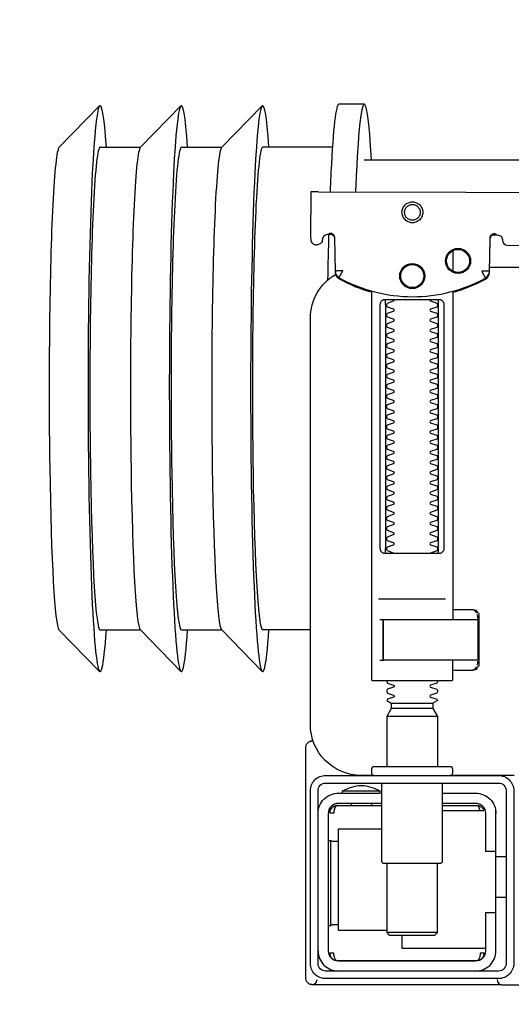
# Model space of a CAD drawing. Header units: millimetres. Extents: x 42924 to 92944, y -369470 to -179866.
# Tile 18 of 256: x 45959 to 45969, y -181324 to -181305. Entities that reach past the tile are written whole.
import ezdxf

# ---------------------------------------------------------------- set-up
doc = ezdxf.new("R2010")
doc.units = ezdxf.units.MM
doc.layers.get('0').update_dxf_attribs({"color": 8})
doc.layers.add('!!_@ wypos sanit nd', color=8, linetype='Continuous', plot=False)
doc.layers.add('E_SAP_ZASIĘG', color=150, linetype='Continuous', plot=False)

# ---------------------------------------------------------------- blocks, each defined once
blk = doc.blocks.new('A$Cff2eaf8b')
for points in [[(-0.24945, 0.09108), (-0.24147, 0.09927)], [(-0.24136, 0.09113), (-0.23342, 0.09113), (-0.22548, 0.09927)], [(-0.22538, 0.09113), (-0.21743, 0.09113), (-0.2095, 0.09927)], [(-0.18941, 0.09963), (-0.19441, 0.09963)], [(-0.19567, 0.09113), (-0.20939, 0.09113)], [(-0.18941, 0.08863), (-0.04454, 0.08863), (-0.04035, 0.08853), (-0.03617, 0.08824), (-0.032, 0.08775), (-0.02786, 0.08707), (-0.02376, 0.08619), (-0.0197, 0.08513), (-0.0157, 0.08388), (-0.01176, 0.08244), (-0.00789, 0.08082), (-0.0041, 0.07902), (-0.0004, 0.07705), (0.0032, 0.0749), (0.0067, 0.0726), (0.01009, 0.07012), (0.01337, 0.0675)], [(-0.19839, 0.08237), (-0.11148, 0.08219)], [(-0.19594, 0.07411), (-0.19609, 0.07411), (-0.19639, 0.07411), (-0.19593, 0.07402), (-0.19578, 0.07396), (-0.19564, 0.07387), (-0.19551, 0.07376), (-0.1954, 0.07363), (-0.19532, 0.07349), (-0.19526, 0.07333), (-0.19523, 0.07317)], [(-0.16479, 0.06647), (-0.16466, 0.07302), (-0.16465, 0.07318), (-0.16461, 0.07333), (-0.16454, 0.07348), (-0.16445, 0.07361), (-0.16435, 0.07373), (-0.16422, 0.07383), (-0.16409, 0.07391), (-0.16394, 0.07396), (-0.16349, 0.07404), (-0.1638, 0.07405), (-0.16395, 0.07405)], [(-0.172, 0.07079), (-0.172, 0.06674)], [(0.16493, 0.0675), (-0.16477, 0.0675)], [(-0.172, 0.06279), (-0.172, -0.00182)], [(-0.1852, 0.06018), (-0.1852, 0.01218)], [(-0.1748, 0.01218), (-0.1748, 0.06018)], [(-0.17342, 0.00218), (-0.18659, 0.00218)], [(-0.172, 0.00012), (-0.17167, 0.00018), (-0.1682, 0.00018), (-0.1681, 0.00018), (-0.16799, 0.00016), (-0.16789, 0.00007), (-0.16779, 0.00006), (-0.16762, 0.00005), (-0.16752, 0.00005), (-0.16741, 0.00003), (-0.1673, -0.00004), (-0.16725, -0.00018), (-0.16725, -0.00044), (-0.16711, -0.00046), (-0.16701, -0.0005), (-0.16693, -0.00056), (-0.16688, -0.0007), (-0.16688, -0.01094), (-0.16692, -0.01107), (-0.16701, -0.01115), (-0.16725, -0.0112), (-0.16725, -0.01147), (-0.16728, -0.01157), (-0.16735, -0.01164), (-0.16746, -0.01168), (-0.16762, -0.01169), (-0.16775, -0.0117), (-0.16789, -0.01172), (-0.16797, -0.01179), (-0.16807, -0.01182), (-0.1682, -0.01182), (-0.17167, -0.01182), (-0.172, -0.01177)], [(-0.16829, 0.00017), (-0.16772, 0.00003), (-0.16738, -0.00042)], [(-0.18633, -0.00182), (-0.17526, -0.00182), (-0.17367, -0.00182)], [(-0.16723, -0.00083), (-0.16714, -0.00136), (-0.16713, -0.00163)], [(-0.24945, -0.00383), (-0.24147, -0.01202)], [(-0.24136, -0.00387), (-0.23342, -0.00387), (-0.22548, -0.01202)], [(-0.22538, -0.00387), (-0.21743, -0.00387), (-0.2095, -0.01202)], [(-0.2, -0.00387), (-0.20939, -0.00387)], [(-0.18633, -0.00982), (-0.18551, -0.00982), (-0.18567, -0.00972), (-0.1857, -0.00962)], [(-0.16738, -0.01122), (-0.16772, -0.01167), (-0.16829, -0.01182)], [(-0.16713, -0.01002), (-0.16714, -0.01028), (-0.16723, -0.01081)], [(-0.1841, -0.0183), (-0.1759, -0.0183)], [(-0.1759, -0.01936), (-0.1841, -0.01936)], [(-0.175, -0.02092), (-0.185, -0.02092)], [(-0.20001, -0.0258), (-0.19988, -0.02576), (-0.19976, -0.02573), (-0.19963, -0.02571), (-0.19948, -0.02571)], [(-0.20099, -0.02721), (-0.20099, -0.0722)], [(-0.19478, -0.0384), (-0.186, -0.0384)], [(-0.192, -0.038), (-0.192, -0.0384)], [(-0.188, -0.038), (-0.188, -0.0384)], [(-0.16664, -0.0395), (-0.16666, -0.03934), (-0.16669, -0.03923), (-0.16672, -0.03912), (-0.16675, -0.03902), (-0.16679, -0.03892), (-0.16684, -0.03881), (-0.16689, -0.03872), (-0.16695, -0.03863), (-0.16702, -0.03855), (-0.1671, -0.03848), (-0.16718, -0.03843), (-0.16729, -0.0384), (-0.16718, -0.03841), (-0.16708, -0.03842), (-0.16696, -0.03845), (-0.16686, -0.03848), (-0.16677, -0.03851), (-0.16666, -0.03856), (-0.16657, -0.03861), (-0.16646, -0.03868), (-0.16636, -0.03876), (-0.16627, -0.03884), (-0.16618, -0.03894), (-0.1661, -0.03904), (-0.16603, -0.03915), (-0.16598, -0.03926), (-0.16593, -0.03938), (-0.16589, -0.0395), (-0.174, -0.0395)], [(-0.174, -0.0384), (-0.16722, -0.0384)], [(-0.185, -0.063), (-0.1945, -0.063), (-0.1945, -0.043), (-0.186, -0.043)], [(-0.19591, -0.04539), (-0.19602, -0.04539), (-0.19616, -0.04539), (-0.19632, -0.04539), (-0.1965, -0.04539)], [(-0.185, -0.0498), (-0.185, -0.06342), (-0.1845, -0.06392), (-0.1755, -0.06392), (-0.175, -0.06342), (-0.175, -0.0498)], [(-0.1615, -0.0485), (-0.1635, -0.0485)], [(-0.1615, -0.0565), (-0.1635, -0.0565)], [(-0.1965, -0.06201), (-0.19632, -0.06201), (-0.19616, -0.06201), (-0.19602, -0.06201), (-0.19591, -0.06201)], [(-0.175, -0.06342), (-0.185, -0.06342)], [(-0.182, -0.06392), (-0.182, -0.0665), (-0.1655, -0.0665)], [(-0.16636, -0.06865), (-0.16625, -0.06854), (-0.16619, -0.06847), (-0.16612, -0.06839), (-0.16606, -0.0683), (-0.16601, -0.0682), (-0.16596, -0.06811), (-0.16592, -0.06801), (-0.16589, -0.0679), (-0.16586, -0.0678), (-0.16584, -0.06769), (-0.16583, -0.06759), (-0.16583, -0.06749), (-0.16593, -0.0675), (-0.16607, -0.0675), (-0.1663, -0.0675), (-0.16641, -0.0675), (-0.16651, -0.0675), (-0.16661, -0.0675), (-0.16661, -0.0676), (-0.16662, -0.0677), (-0.16663, -0.0678), (-0.16664, -0.0679), (-0.16665, -0.068), (-0.16667, -0.06811), (-0.1667, -0.06821), (-0.16673, -0.06831), (-0.16676, -0.06841), (-0.1668, -0.06852), (-0.16685, -0.06862), (-0.1669, -0.06871), (-0.16697, -0.0688), (-0.16704, -0.06887), (-0.16712, -0.06893), (-0.16725, -0.069), (-0.19475, -0.069), (-0.19493, -0.0689), (-0.19501, -0.06882), (-0.19508, -0.06874), (-0.19513, -0.06865), (-0.19518, -0.06855), (-0.19522, -0.06846), (-0.19526, -0.06835), (-0.19529, -0.06825), (-0.19532, -0.06813), (-0.19534, -0.06803), (-0.19536, -0.06793), (-0.19537, -0.06783), (-0.19538, -0.06772), (-0.19539, -0.0676), (-0.19539, -0.0675), (-0.19617, -0.06751), (-0.19616, -0.06762), (-0.19615, -0.06772), (-0.19613, -0.06783), (-0.19611, -0.06793), (-0.19607, -0.06803), (-0.19603, -0.06813), (-0.19598, -0.06823), (-0.19593, -0.06832), (-0.19586, -0.06841), (-0.19579, -0.06849), (-0.19572, -0.06857), (-0.19563, -0.06865)]]:
    blk.add_lwpolyline(points)
for points in [[(-0.19989, 0.08236), (-0.19995, 0.07336, 0.009369), (-0.19994, 0.07293), (-0.19992, 0.07276), (-0.19986, 0.07259), (-0.19979, 0.07243), (-0.19968, 0.07229), (-0.19955, 0.07217), (-0.19941, 0.07208), (-0.19924, 0.07201), (-0.19908, 0.07197), (-0.19895, 0.07196), (-0.1988, 0.07196)], [(-0.16413, 0.07389), (-0.16324, 0.07389), (-0.16303, 0.07386), (-0.16283, 0.0738), (-0.16264, 0.07369), (-0.16249, 0.07354), (-0.16237, 0.07337), (-0.16228, 0.07317), (-0.16225, 0.07297, 0.002299), (-0.16224, 0.07285, 0.40455), (-0.16124, 0.07188), (-0.11145, 0.07178)], [(-0.19576, 0.07395), (-0.19665, 0.07395, 0.282591), (-0.19754, 0.0734), (-0.19758, 0.07331), (-0.19761, 0.0732), (-0.19763, 0.07311), (-0.19764, 0.07296, -0.415352), (-0.19865, 0.07196)], [(-0.19623, 0.07426), (-0.19588, 0.0742), (-0.19555, 0.07399), (-0.19533, 0.07367), (-0.19523, 0.07332), (-0.19513, 0.06676), (-0.19513, 0.0667, 0.265347), (-0.19435, 0.06544, 0.125711), (-0.17997, 0.06173, 0.125711), (-0.16558, 0.06538, 0.26954), (-0.1648, 0.06667), (-0.16467, 0.07322), (-0.16464, 0.07344), (-0.16456, 0.07365), (-0.16444, 0.07383), (-0.16428, 0.07399), (-0.1641, 0.0741), (-0.16389, 0.07417), (-0.16368, 0.0742)], [(-0.15993, -0.0325), (-0.17249, -0.0325, 0.405519), (-0.172, -0.032), (-0.172, -0.0313, 0.414214), (-0.1725, -0.0308), (-0.1875, -0.0308, 0.414214), (-0.188, -0.0313), (-0.188, -0.032, 0.405519), (-0.18751, -0.0325), (-0.19, -0.0325, -0.414214), (-0.2, -0.0225), (-0.2, 0.0575, -0.266001), (-0.19506, 0.06612)], [(-0.19513, 0.06651), (-0.19511, 0.06632), (-0.19509, 0.06622), (-0.19506, 0.06612), (-0.19503, 0.06602), (-0.19498, 0.06592), (-0.19493, 0.06582), (-0.19488, 0.06573), (-0.19482, 0.06564), (-0.19475, 0.06556), (-0.19468, 0.06548), (-0.1946, 0.06541), (-0.19452, 0.06535), (-0.19443, 0.06529), (-0.19434, 0.06524), (-0.19358, 0.06483), (-0.19281, 0.06445), (-0.19203, 0.0641), (-0.19125, 0.06376), (-0.19045, 0.06345), (-0.18964, 0.06316), (-0.18882, 0.06289), (-0.188, 0.06265), (-0.188, -0.01362, 0.414214), (-0.1878, -0.01382), (-0.17545, -0.01382), (-0.1722, -0.01382, 0.414214), (-0.172, -0.01362), (-0.172, -0.00982)], [(-0.172, 0.0626), (-0.17117, 0.06284), (-0.17034, 0.0631), (-0.16952, 0.06339), (-0.16872, 0.0637), (-0.16792, 0.06404), (-0.16713, 0.06439), (-0.16635, 0.06477), (-0.16558, 0.06518), (-0.16557, 0.06518, 0.269546), (-0.16479, 0.06647)], [(-0.18353, 0.01118, 0.182836), (-0.18364, 0.01127), (-0.18485, 0.01168, 0.050055), (-0.185, 0.01194), (-0.185, 0.01222, 0.050055), (-0.18485, 0.01248), (-0.18364, 0.01289, 0.719897), (-0.18364, 0.01327), (-0.18485, 0.01368, 0.050055), (-0.185, 0.01394), (-0.185, 0.01422, 0.050055), (-0.18485, 0.01448), (-0.18364, 0.01489, 0.719897), (-0.18364, 0.01527), (-0.18485, 0.01568, 0.050055), (-0.185, 0.01594), (-0.185, 0.01622, 0.050055), (-0.18485, 0.01648), (-0.18364, 0.01689, 0.719897), (-0.18364, 0.01727), (-0.18485, 0.01768, 0.050055), (-0.185, 0.01794), (-0.185, 0.01822, 0.050055), (-0.18485, 0.01848), (-0.18364, 0.01889, 0.719897), (-0.18364, 0.01927), (-0.18485, 0.01968, 0.050055), (-0.185, 0.01994), (-0.185, 0.02022, 0.050055), (-0.18485, 0.02048), (-0.18364, 0.02089, 0.719897), (-0.18364, 0.02127), (-0.18485, 0.02168, 0.050055), (-0.185, 0.02194), (-0.185, 0.02222, 0.050055), (-0.18485, 0.02248), (-0.18364, 0.02289, 0.719897), (-0.18364, 0.02327), (-0.18485, 0.02368, 0.050055), (-0.185, 0.02394), (-0.185, 0.02422, 0.050055), (-0.18485, 0.02448), (-0.18364, 0.02489, 0.719897), (-0.18364, 0.02527), (-0.18485, 0.02568, 0.050055), (-0.185, 0.02594), (-0.185, 0.02622, 0.050055), (-0.18485, 0.02648), (-0.18364, 0.02689, 0.719897), (-0.18364, 0.02727), (-0.18485, 0.02768, 0.050055), (-0.185, 0.02794), (-0.185, 0.02822, 0.050055), (-0.18485, 0.02848), (-0.18364, 0.02889, 0.719897), (-0.18364, 0.02927), (-0.18485, 0.02968, 0.050055), (-0.185, 0.02994), (-0.185, 0.03022, 0.050055), (-0.18485, 0.03048), (-0.18364, 0.03089, 0.719897), (-0.18364, 0.03127), (-0.18485, 0.03168, 0.050055), (-0.185, 0.03194), (-0.185, 0.03222, 0.050055), (-0.18485, 0.03248), (-0.18364, 0.03289, 0.719897), (-0.18364, 0.03327), (-0.18485, 0.03368, 0.050055), (-0.185, 0.03394), (-0.185, 0.03422, 0.050055), (-0.18485, 0.03448), (-0.18364, 0.03489, 0.719897), (-0.18364, 0.03527), (-0.18485, 0.03568, 0.050055), (-0.185, 0.03594), (-0.185, 0.03622, 0.050055), (-0.18485, 0.03648), (-0.18364, 0.03689, 0.719897), (-0.18364, 0.03727), (-0.18485, 0.03768, 0.050055), (-0.185, 0.03794), (-0.185, 0.03822, 0.050055), (-0.18485, 0.03848), (-0.18364, 0.03889, 0.719897), (-0.18364, 0.03927), (-0.18485, 0.03968, 0.050055), (-0.185, 0.03994), (-0.185, 0.04022, 0.050055), (-0.18485, 0.04048), (-0.18364, 0.04089, 0.719897), (-0.18364, 0.04127), (-0.18485, 0.04168, 0.050055), (-0.185, 0.04194), (-0.185, 0.04222, 0.050055), (-0.18485, 0.04248), (-0.18364, 0.04289, 0.719897), (-0.18364, 0.04327), (-0.18485, 0.04368, 0.050055), (-0.185, 0.04394), (-0.185, 0.04422, 0.050055), (-0.18485, 0.04448), (-0.18364, 0.04489, 0.719897), (-0.18364, 0.04527), (-0.18485, 0.04568, 0.050055), (-0.185, 0.04594), (-0.185, 0.04622, 0.050055), (-0.18485, 0.04648), (-0.18364, 0.04689, 0.719897), (-0.18364, 0.04727), (-0.18485, 0.04768, 0.050055), (-0.185, 0.04794), (-0.185, 0.04822, 0.050055), (-0.18485, 0.04848), (-0.18364, 0.04889, 0.719897), (-0.18364, 0.04927), (-0.18485, 0.04968, 0.050055), (-0.185, 0.04994), (-0.185, 0.05022, 0.050055), (-0.18485, 0.05048), (-0.18364, 0.05089, 0.719897), (-0.18364, 0.05127), (-0.18485, 0.05168, 0.050055), (-0.185, 0.05194), (-0.185, 0.05222, 0.050055), (-0.18485, 0.05248), (-0.18364, 0.05289, 0.719897), (-0.18364, 0.05327), (-0.18485, 0.05368, 0.050055), (-0.185, 0.05394), (-0.185, 0.05422, 0.050055), (-0.18485, 0.05448), (-0.18364, 0.05489, 0.719897), (-0.18364, 0.05527), (-0.18485, 0.05568, 0.050055), (-0.185, 0.05594), (-0.185, 0.05622, 0.050055), (-0.18485, 0.05648), (-0.18364, 0.05689, 0.719897), (-0.18364, 0.05727), (-0.18485, 0.05768, 0.050055), (-0.185, 0.05794), (-0.185, 0.05822, 0.050055), (-0.18485, 0.05848), (-0.18364, 0.05889, 0.719897), (-0.18364, 0.05927), (-0.18485, 0.05968, 0.050055), (-0.185, 0.05994), (-0.185, 0.06022, 0.050055), (-0.18485, 0.06048), (-0.18364, 0.06089, 0.474594), (-0.18353, 0.06118)], [(-0.17647, 0.06118, 0.474594), (-0.17636, 0.06089), (-0.17515, 0.06048, 0.050055), (-0.175, 0.06022), (-0.175, 0.05994, 0.050055), (-0.17515, 0.05968), (-0.17636, 0.05927, 0.719897), (-0.17636, 0.05889), (-0.17515, 0.05848, 0.050055), (-0.175, 0.05822), (-0.175, 0.05794, 0.050055), (-0.17515, 0.05768), (-0.17636, 0.05727, 0.719897), (-0.17636, 0.05689), (-0.17515, 0.05648, 0.050055), (-0.175, 0.05622), (-0.175, 0.05594, 0.050055), (-0.17515, 0.05568), (-0.17636, 0.05527, 0.719897), (-0.17636, 0.05489), (-0.17515, 0.05448, 0.050055), (-0.175, 0.05422), (-0.175, 0.05394, 0.050055), (-0.17515, 0.05368), (-0.17636, 0.05327, 0.719897), (-0.17636, 0.05289), (-0.17515, 0.05248, 0.050055), (-0.175, 0.05222), (-0.175, 0.05194, 0.050055), (-0.17515, 0.05168), (-0.17636, 0.05127, 0.719897), (-0.17636, 0.05089), (-0.17515, 0.05048, 0.050055), (-0.175, 0.05022), (-0.175, 0.04994, 0.050055), (-0.17515, 0.04968), (-0.17636, 0.04927, 0.719897), (-0.17636, 0.04889), (-0.17515, 0.04848, 0.050055), (-0.175, 0.04822), (-0.175, 0.04794, 0.050055), (-0.17515, 0.04768), (-0.17636, 0.04727, 0.719897), (-0.17636, 0.04689), (-0.17515, 0.04648, 0.050055), (-0.175, 0.04622), (-0.175, 0.04594, 0.050055), (-0.17515, 0.04568), (-0.17636, 0.04527, 0.719897), (-0.17636, 0.04489), (-0.17515, 0.04448, 0.050055), (-0.175, 0.04422), (-0.175, 0.04394, 0.050055), (-0.17515, 0.04368), (-0.17636, 0.04327, 0.719897), (-0.17636, 0.04289), (-0.17515, 0.04248, 0.050055), (-0.175, 0.04222), (-0.175, 0.04194, 0.050055), (-0.17515, 0.04168), (-0.17636, 0.04127, 0.719897), (-0.17636, 0.04089), (-0.17515, 0.04048, 0.050055), (-0.175, 0.04022), (-0.175, 0.03994, 0.050055), (-0.17515, 0.03968), (-0.17636, 0.03927, 0.719897), (-0.17636, 0.03889), (-0.17515, 0.03848, 0.050055), (-0.175, 0.03822), (-0.175, 0.03794, 0.050055), (-0.17515, 0.03768), (-0.17636, 0.03727, 0.719897), (-0.17636, 0.03689), (-0.17515, 0.03648, 0.050055), (-0.175, 0.03622), (-0.175, 0.03594, 0.050055), (-0.17515, 0.03568), (-0.17636, 0.03527, 0.719897), (-0.17636, 0.03489), (-0.17515, 0.03448, 0.050055), (-0.175, 0.03422), (-0.175, 0.03394, 0.050055), (-0.17515, 0.03368), (-0.17636, 0.03327, 0.719897), (-0.17636, 0.03289), (-0.17515, 0.03248, 0.050055), (-0.175, 0.03222), (-0.175, 0.03194, 0.050055), (-0.17515, 0.03168), (-0.17636, 0.03127, 0.719897), (-0.17636, 0.03089), (-0.17515, 0.03048, 0.050055), (-0.175, 0.03022), (-0.175, 0.02994, 0.050055), (-0.17515, 0.02968), (-0.17636, 0.02927, 0.719897), (-0.17636, 0.02889), (-0.17515, 0.02848, 0.050055), (-0.175, 0.02822), (-0.175, 0.02794, 0.050055), (-0.17515, 0.02768), (-0.17636, 0.02727, 0.719897), (-0.17636, 0.02689), (-0.17515, 0.02648, 0.050055), (-0.175, 0.02622), (-0.175, 0.02594, 0.050055), (-0.17515, 0.02568), (-0.17636, 0.02527, 0.719897), (-0.17636, 0.02489), (-0.17515, 0.02448, 0.050055), (-0.175, 0.02422), (-0.175, 0.02394, 0.050055), (-0.17515, 0.02368), (-0.17636, 0.02327, 0.719897), (-0.17636, 0.02289), (-0.17515, 0.02248, 0.050055), (-0.175, 0.02222), (-0.175, 0.02194, 0.050055), (-0.17515, 0.02168), (-0.17636, 0.02127, 0.719897), (-0.17636, 0.02089), (-0.17515, 0.02048, 0.050055), (-0.175, 0.02022), (-0.175, 0.01994, 0.050055), (-0.17515, 0.01968), (-0.17636, 0.01927, 0.719897), (-0.17636, 0.01889), (-0.17515, 0.01848, 0.050055), (-0.175, 0.01822), (-0.175, 0.01794, 0.050055), (-0.17515, 0.01768), (-0.17636, 0.01727, 0.719897), (-0.17636, 0.01689), (-0.17515, 0.01648, 0.050055), (-0.175, 0.01622), (-0.175, 0.01594, 0.050055), (-0.17515, 0.01568), (-0.17636, 0.01527, 0.719897), (-0.17636, 0.01489), (-0.17515, 0.01448, 0.050055), (-0.175, 0.01422), (-0.175, 0.01394, 0.050055), (-0.17515, 0.01368), (-0.17636, 0.01327, 0.719897), (-0.17636, 0.01289), (-0.17515, 0.01248, 0.050055), (-0.175, 0.01222), (-0.175, 0.01194, 0.050055), (-0.17515, 0.01168), (-0.17636, 0.01127, 0.182836), (-0.17647, 0.01118)], [(-0.1857, -0.00202), (-0.1857, -0.00962), (-0.1857, -0.00202), (-0.18567, -0.00192), (-0.18559, -0.00184), (-0.17696, -0.00182), (-0.16725, -0.00182, -0.414214), (-0.16705, -0.00202), (-0.16705, -0.00962, -0.414214), (-0.16725, -0.00982), (-0.18543, -0.00982), (-0.18553, -0.00978), (-0.1856, -0.00962)], [(-0.185, -0.01382), (-0.185, -0.01406, -0.050055), (-0.18485, -0.01432), (-0.18364, -0.01473, -0.719897), (-0.18364, -0.01511), (-0.18485, -0.01552, -0.050055), (-0.185, -0.01578), (-0.185, -0.01606, -0.050055), (-0.18485, -0.01632), (-0.18364, -0.01673, -0.719897), (-0.18364, -0.01711), (-0.18485, -0.01752, -0.050055), (-0.185, -0.01778), (-0.1841, -0.0183), (-0.1841, -0.01936), (-0.185, -0.02092), (-0.185, -0.0308)], [(-0.175, -0.01382), (-0.175, -0.01406, 0.050055), (-0.17515, -0.01432), (-0.17636, -0.01473, 0.719897), (-0.17636, -0.01511), (-0.17515, -0.01552, 0.050055), (-0.175, -0.01578), (-0.175, -0.01606, 0.050055), (-0.17515, -0.01632), (-0.17636, -0.01673, 0.719897), (-0.17636, -0.01711), (-0.17515, -0.01752, 0.050055), (-0.175, -0.01778), (-0.1759, -0.0183), (-0.1759, -0.01936), (-0.175, -0.02092), (-0.175, -0.0308)], [(-0.20011, -0.02584, 0.091301), (-0.20056, -0.02614, 0.198909), (-0.20099, -0.02721)], [(-0.19945, -0.02578, 0.170835), (-0.20011, -0.02584)], [(-0.18625, -0.03562, 0.119096), (-0.19, -0.03454, 0.119096), (-0.19375, -0.03562)], [(-0.186, -0.034), (-0.186, -0.0493, 0.414214), (-0.1855, -0.0498), (-0.1745, -0.0498, 0.414214), (-0.174, -0.0493), (-0.174, -0.034)], [(-0.1985, -0.04, -0.414214), (-0.1945, -0.036), (-0.18625, -0.036), (-0.18625, -0.03562), (-0.19375, -0.03562), (-0.19375, -0.036)], [(-0.174, -0.036), (-0.1675, -0.036, -0.414214), (-0.1635, -0.04), (-0.16353, -0.0395)], [(-0.186, -0.038), (-0.1945, -0.038, 0.414214), (-0.1965, -0.04), (-0.1965, -0.067, 0.414214), (-0.1945, -0.069), (-0.1675, -0.069, 0.414214), (-0.1655, -0.067), (-0.1655, -0.0595), (-0.1635, -0.0595), (-0.1635, -0.04)], [(-0.1635, -0.0475), (-0.1655, -0.0475), (-0.1655, -0.04, 0.414214), (-0.1675, -0.038), (-0.174, -0.038)], [(-0.1945, -0.06193), (-0.19515, -0.06194), (-0.19542, -0.06194), (-0.1956, -0.06194), (-0.19567, -0.06194, 0.116465), (-0.19589, -0.062), (-0.19601, -0.06205), (-0.19601, -0.04535), (-0.19589, -0.0454, 0.116465), (-0.19567, -0.04546), (-0.19542, -0.04546), (-0.19515, -0.04546), (-0.1945, -0.04547)], [(-0.1675, -0.071, 0.414214), (-0.1635, -0.067), (-0.1635, -0.0595)], [(-0.1985, -0.067, 0.414214), (-0.1945, -0.071)], [(-0.20099, -0.0722, 0.198909), (-0.20056, -0.07326, 0.091301), (-0.20011, -0.07356)], [(-0.16237, -0.07369), (-0.1625, -0.07369), (-0.16269, -0.07369), (-0.16294, -0.07369), (-0.16323, -0.07369), (-0.16357, -0.07369), (-0.16393, -0.07369), (-0.16428, -0.07369), (-0.19771, -0.07369), (-0.19841, -0.07369), (-0.19903, -0.07369), (-0.19948, -0.07369), (-0.19961, -0.07369), (-0.19973, -0.07367), (-0.19984, -0.07365), (-0.20003, -0.07359, 0.517033), (-0.1987, -0.07266)], [(-0.1633, -0.0727, 0.412536), (-0.1623, -0.0737), (-0.11251, -0.0737), (-0.11222, -0.07367), (-0.11194, -0.07358), (-0.11168, -0.07345), (-0.11145, -0.07326), (-0.11126, -0.07304), (-0.11112, -0.07278), (-0.11104, -0.0725)]]:
    blk.add_lwpolyline(points, format="xyb")
for points in [[(-0.17994, 0.08038), (-0.17974, 0.08037), (-0.17954, 0.08034), (-0.17935, 0.08029), (-0.17916, 0.08022), (-0.17897, 0.08013), (-0.1788, 0.08003), (-0.17864, 0.07991), (-0.17849, 0.07978), (-0.17836, 0.07963), (-0.17824, 0.07947), (-0.17814, 0.07929), (-0.17805, 0.07911), (-0.17798, 0.07892), (-0.17793, 0.07873), (-0.17791, 0.07853), (-0.1779, 0.07833), (-0.17791, 0.07813), (-0.17794, 0.07793), (-0.17799, 0.07773), (-0.17805, 0.07754), (-0.17814, 0.07736), (-0.17824, 0.07719), (-0.17836, 0.07703), (-0.1785, 0.07688), (-0.17865, 0.07675), (-0.17881, 0.07663), (-0.17898, 0.07652), (-0.17916, 0.07644), (-0.17935, 0.07637), (-0.17955, 0.07632), (-0.17975, 0.07629), (-0.17995, 0.07628), (-0.18015, 0.07629), (-0.18035, 0.07632), (-0.18054, 0.07637), (-0.18073, 0.07644), (-0.18091, 0.07653), (-0.18109, 0.07663), (-0.18125, 0.07675), (-0.18139, 0.07689), (-0.18153, 0.07704), (-0.18165, 0.0772), (-0.18175, 0.07737), (-0.18184, 0.07755), (-0.1819, 0.07774), (-0.18195, 0.07794), (-0.18198, 0.07813), (-0.18199, 0.07834), (-0.18198, 0.07854), (-0.18195, 0.07873), (-0.1819, 0.07893), (-0.18183, 0.07912), (-0.18175, 0.0793), (-0.18164, 0.07947), (-0.18152, 0.07963), (-0.18139, 0.07978), (-0.18124, 0.07992), (-0.18108, 0.08004), (-0.18091, 0.08014), (-0.18072, 0.08022), (-0.18053, 0.08029), (-0.18034, 0.08034), (-0.18014, 0.08037)], [(-0.17994, 0.07987), (-0.17979, 0.07987), (-0.17964, 0.07984), (-0.17949, 0.07981), (-0.17935, 0.07976), (-0.17921, 0.07969), (-0.17908, 0.07961), (-0.17896, 0.07952), (-0.17885, 0.07942), (-0.17874, 0.07931), (-0.17865, 0.07918), (-0.17858, 0.07905), (-0.17851, 0.07892), (-0.17846, 0.07877), (-0.17842, 0.07862), (-0.1784, 0.07847), (-0.17839, 0.07832), (-0.1784, 0.07817), (-0.17842, 0.07802), (-0.17846, 0.07787), (-0.17851, 0.07773), (-0.17858, 0.07759), (-0.17866, 0.07746), (-0.17875, 0.07734), (-0.17885, 0.07723), (-0.17896, 0.07712), (-0.17909, 0.07703), (-0.17922, 0.07696), (-0.17935, 0.07689), (-0.1795, 0.07684), (-0.17964, 0.0768), (-0.1798, 0.07678), (-0.17995, 0.07677), (-0.1801, 0.07678), (-0.18025, 0.07681), (-0.1804, 0.07684), (-0.18054, 0.07689), (-0.18068, 0.07696), (-0.18081, 0.07704), (-0.18093, 0.07713), (-0.18104, 0.07723), (-0.18114, 0.07734), (-0.18123, 0.07747), (-0.18131, 0.0776), (-0.18138, 0.07773), (-0.18143, 0.07788), (-0.18146, 0.07803), (-0.18149, 0.07818), (-0.18149, 0.07833), (-0.18149, 0.07848), (-0.18146, 0.07863), (-0.18143, 0.07878), (-0.18137, 0.07892), (-0.18131, 0.07906), (-0.18123, 0.07919), (-0.18114, 0.07931), (-0.18104, 0.07942), (-0.18092, 0.07952), (-0.1808, 0.07962), (-0.18067, 0.07969), (-0.18053, 0.07976), (-0.18039, 0.07981), (-0.18024, 0.07985), (-0.18009, 0.07987)], [(-0.17471, 0.06118), (-0.17462, 0.06118), (-0.17454, 0.06117), (-0.17445, 0.06115), (-0.17437, 0.06113), (-0.17428, 0.06109), (-0.1742, 0.06105), (-0.17413, 0.061), (-0.17406, 0.06095), (-0.174, 0.06088), (-0.17394, 0.06081), (-0.17389, 0.06072), (-0.17384, 0.06062), (-0.17381, 0.06052), (-0.17378, 0.06041), (-0.17376, 0.06029), (-0.17376, 0.06018), (-0.17376, 0.01218), (-0.17376, 0.01206), (-0.17378, 0.01195), (-0.17381, 0.01184), (-0.17384, 0.01173), (-0.17389, 0.01164), (-0.17394, 0.01155), (-0.174, 0.01148), (-0.17406, 0.01141), (-0.17413, 0.01135), (-0.1742, 0.01131), (-0.17428, 0.01126), (-0.17437, 0.01123), (-0.17445, 0.01121), (-0.17454, 0.01119), (-0.17462, 0.01118), (-0.17471, 0.01118), (-0.18529, 0.01118), (-0.18538, 0.01118), (-0.18547, 0.01119), (-0.18555, 0.01121), (-0.18564, 0.01123), (-0.18572, 0.01126), (-0.1858, 0.01131), (-0.18587, 0.01135), (-0.18594, 0.01141), (-0.18601, 0.01148), (-0.18606, 0.01155), (-0.18612, 0.01164), (-0.18616, 0.01173), (-0.1862, 0.01184), (-0.18623, 0.01195), (-0.18624, 0.01206), (-0.18625, 0.01218), (-0.18625, 0.06018), (-0.18624, 0.06029), (-0.18623, 0.06041), (-0.1862, 0.06052), (-0.18616, 0.06062), (-0.18612, 0.06072), (-0.18606, 0.06081), (-0.18601, 0.06088), (-0.18594, 0.06095), (-0.18587, 0.061), (-0.1858, 0.06105), (-0.18572, 0.06109), (-0.18564, 0.06113), (-0.18555, 0.06115), (-0.18547, 0.06117), (-0.18538, 0.06118), (-0.18529, 0.06118)], [(-0.19467, -0.0384), (-0.19467, -0.0384), (-0.19467, -0.0384), (-0.19466, -0.0384), (-0.19466, -0.0384), (-0.19466, -0.0384), (-0.19466, -0.0384), (-0.19466, -0.0384), (-0.19466, -0.0384), (-0.19466, -0.0384), (-0.19466, -0.0384), (-0.19466, -0.0384), (-0.19466, -0.0384), (-0.19466, -0.0384), (-0.19466, -0.0384), (-0.19467, -0.0384), (-0.19467, -0.0384), (-0.19467, -0.0384), (-0.19467, -0.0384), (-0.19467, -0.0384), (-0.19468, -0.0384), (-0.19468, -0.0384), (-0.19468, -0.0384), (-0.19469, -0.0384), (-0.1947, -0.0384), (-0.19471, -0.0384), (-0.19471, -0.0384), (-0.19471, -0.0384), (-0.19471, -0.0384), (-0.19472, -0.0384), (-0.19472, -0.0384), (-0.19472, -0.0384), (-0.19472, -0.03841), (-0.19473, -0.03841), (-0.19473, -0.03841), (-0.19473, -0.03841), (-0.19473, -0.03841), (-0.19473, -0.03841), (-0.19474, -0.03841), (-0.19474, -0.03841), (-0.19474, -0.03841), (-0.19474, -0.03841), (-0.19474, -0.03841), (-0.19474, -0.03841), (-0.19475, -0.03841), (-0.19475, -0.03841), (-0.19475, -0.03841), (-0.19475, -0.03841), (-0.19476, -0.03841), (-0.19476, -0.03841), (-0.19476, -0.03841), (-0.19476, -0.03841), (-0.19477, -0.03842), (-0.19477, -0.03842), (-0.19477, -0.03842), (-0.19478, -0.03842), (-0.19479, -0.03842), (-0.19479, -0.03842), (-0.1948, -0.03843), (-0.19481, -0.03843), (-0.19481, -0.03843), (-0.19482, -0.03844), (-0.19483, -0.03844), (-0.19484, -0.03844), (-0.19484, -0.03845), (-0.19485, -0.03845), (-0.19486, -0.03845), (-0.19486, -0.03846), (-0.19487, -0.03846), (-0.19488, -0.03847), (-0.19489, -0.03847), (-0.19489, -0.03848), (-0.1949, -0.03848), (-0.19491, -0.03849), (-0.19491, -0.03849), (-0.19492, -0.0385), (-0.19493, -0.0385), (-0.19493, -0.03851), (-0.19494, -0.03851), (-0.19495, -0.03852), (-0.19495, -0.03852), (-0.19496, -0.03853), (-0.19497, -0.03854), (-0.19497, -0.03854), (-0.19498, -0.03855), (-0.19499, -0.03856), (-0.19499, -0.03856), (-0.195, -0.03857), (-0.19501, -0.03858), (-0.19501, -0.03859), (-0.19502, -0.03859), (-0.19503, -0.0386), (-0.19503, -0.03861), (-0.19504, -0.03862), (-0.19505, -0.03862), (-0.19505, -0.03863), (-0.19506, -0.03864), (-0.19507, -0.03865), (-0.19507, -0.03866), (-0.19508, -0.03867), (-0.19508, -0.03868), (-0.19509, -0.03869), (-0.1951, -0.03869), (-0.1951, -0.0387), (-0.19511, -0.03871), (-0.19511, -0.03872), (-0.19512, -0.03873), (-0.19512, -0.03874), (-0.19513, -0.03875), (-0.19514, -0.03876), (-0.19514, -0.03877), (-0.19515, -0.03878), (-0.19515, -0.03879), (-0.19516, -0.0388), (-0.19516, -0.03881), (-0.19517, -0.03882), (-0.19517, -0.03884), (-0.19518, -0.03885), (-0.19518, -0.03886), (-0.19519, -0.03887), (-0.1952, -0.03888), (-0.1952, -0.03889), (-0.19521, -0.0389), (-0.19521, -0.03891), (-0.19521, -0.03893), (-0.19522, -0.03894), (-0.19522, -0.03895), (-0.19523, -0.03896), (-0.19523, -0.03897), (-0.19524, -0.03899), (-0.19524, -0.039), (-0.19525, -0.03901), (-0.19525, -0.03902), (-0.19526, -0.03905), (-0.19527, -0.03907), (-0.19528, -0.0391), (-0.19528, -0.03912), (-0.19529, -0.03915), (-0.1953, -0.03918), (-0.19531, -0.0392), (-0.19531, -0.03923), (-0.19532, -0.03926), (-0.19532, -0.03928), (-0.19533, -0.03931), (-0.19533, -0.03933), (-0.19534, -0.03936), (-0.19534, -0.03939), (-0.19535, -0.03941), (-0.19535, -0.03944), (-0.19536, -0.03947), (-0.19536, -0.03949), (-0.19536, -0.03952), (-0.19537, -0.03955), (-0.19537, -0.03957), (-0.19537, -0.0396), (-0.19537, -0.03961), (-0.19537, -0.03962), (-0.19538, -0.03963), (-0.19538, -0.03963), (-0.19538, -0.03964), (-0.19538, -0.03965), (-0.19538, -0.03965), (-0.19538, -0.03966), (-0.19538, -0.03966), (-0.19538, -0.03967), (-0.19538, -0.03967), (-0.19538, -0.03968), (-0.19538, -0.03969), (-0.19538, -0.03969), (-0.19538, -0.0397), (-0.19538, -0.0397), (-0.19538, -0.0397), (-0.19538, -0.03971), (-0.19538, -0.03971), (-0.19538, -0.03972), (-0.19538, -0.03972), (-0.19538, -0.03972), (-0.19538, -0.03973), (-0.19538, -0.03973), (-0.19538, -0.03973), (-0.19538, -0.03974), (-0.19538, -0.03974), (-0.19538, -0.03974), (-0.19538, -0.03974), (-0.19538, -0.03975), (-0.19538, -0.03975), (-0.19538, -0.03975), (-0.19538, -0.03976), (-0.19538, -0.03976), (-0.19538, -0.03977), (-0.19538, -0.03977), (-0.19539, -0.03978), (-0.19539, -0.03978), (-0.19539, -0.03979), (-0.19539, -0.03979), (-0.19539, -0.03979), (-0.19539, -0.0398), (-0.19539, -0.0398), (-0.19539, -0.03981), (-0.19539, -0.03981), (-0.19539, -0.03982), (-0.19538, -0.03982), (-0.19538, -0.03983), (-0.19538, -0.03983), (-0.19538, -0.03984), (-0.19538, -0.03984), (-0.19538, -0.03984), (-0.19538, -0.03985), (-0.19538, -0.03986), (-0.19538, -0.03986), (-0.19538, -0.03987), (-0.19538, -0.03987), (-0.19538, -0.03987), (-0.19538, -0.03988), (-0.19538, -0.03988), (-0.19538, -0.03989), (-0.19538, -0.03989), (-0.19538, -0.03989), (-0.19538, -0.03989), (-0.19538, -0.0399), (-0.19538, -0.0399), (-0.19539, -0.0399), (-0.19539, -0.0399), (-0.19539, -0.0399), (-0.19539, -0.0399), (-0.19539, -0.0399), (-0.19539, -0.03991), (-0.1954, -0.03991), (-0.1954, -0.03991), (-0.1954, -0.03991), (-0.1954, -0.03991), (-0.1954, -0.03991), (-0.19541, -0.03991), (-0.19541, -0.03991), (-0.19542, -0.03991), (-0.19542, -0.03991), (-0.19543, -0.0399), (-0.19544, -0.0399), (-0.19545, -0.0399), (-0.19545, -0.0399), (-0.19546, -0.0399), (-0.19546, -0.0399), (-0.19547, -0.0399), (-0.19547, -0.0399), (-0.19548, -0.0399), (-0.19549, -0.0399), (-0.1955, -0.0399), (-0.1955, -0.0399), (-0.19551, -0.0399), (-0.19552, -0.0399), (-0.19553, -0.0399), (-0.19554, -0.0399), (-0.19555, -0.0399), (-0.19556, -0.0399), (-0.19557, -0.0399), (-0.19558, -0.0399), (-0.19559, -0.0399), (-0.19561, -0.0399), (-0.19564, -0.0399), (-0.19566, -0.0399), (-0.19568, -0.0399), (-0.1957, -0.0399), (-0.19574, -0.0399), (-0.19576, -0.0399), (-0.19578, -0.0399), (-0.19595, -0.0399), (-0.19596, -0.0399), (-0.19598, -0.0399), (-0.19599, -0.0399), (-0.19601, -0.0399), (-0.19602, -0.0399), (-0.19603, -0.0399), (-0.19604, -0.0399), (-0.19605, -0.0399), (-0.19606, -0.0399), (-0.19607, -0.0399), (-0.19608, -0.0399), (-0.19609, -0.0399), (-0.1961, -0.0399), (-0.19611, -0.0399), (-0.19612, -0.0399), (-0.19613, -0.03989), (-0.19614, -0.03989), (-0.19614, -0.03989), (-0.19615, -0.03989), (-0.19615, -0.03989), (-0.19615, -0.03989), (-0.19615, -0.03989), (-0.19616, -0.03989), (-0.19616, -0.03989), (-0.19616, -0.03989), (-0.19616, -0.0399), (-0.19616, -0.0399), (-0.19616, -0.0399), (-0.19616, -0.0399), (-0.19616, -0.0399), (-0.19617, -0.0399), (-0.19617, -0.03991), (-0.19617, -0.03991), (-0.19617, -0.03991), (-0.19617, -0.03991), (-0.19617, -0.03991), (-0.19617, -0.03991), (-0.19617, -0.03991), (-0.19617, -0.03991), (-0.19617, -0.03991), (-0.19617, -0.03991), (-0.19617, -0.0399), (-0.19617, -0.0399), (-0.19617, -0.0399), (-0.19617, -0.03989), (-0.19617, -0.03989), (-0.19617, -0.03989), (-0.19617, -0.03988), (-0.19617, -0.03987), (-0.19617, -0.03986), (-0.19617, -0.03985), (-0.19617, -0.03984), (-0.19617, -0.03984), (-0.19617, -0.03984), (-0.19617, -0.03983), (-0.19617, -0.03983), (-0.19617, -0.03982), (-0.19617, -0.03982), (-0.19617, -0.03981), (-0.19616, -0.0398), (-0.19616, -0.03979), (-0.19616, -0.03979), (-0.19616, -0.03978), (-0.19616, -0.03978), (-0.19616, -0.03977), (-0.19616, -0.03977), (-0.19616, -0.03977), (-0.19616, -0.03976), (-0.19616, -0.03976), (-0.19616, -0.03975), (-0.19616, -0.03975), (-0.19616, -0.03974), (-0.19616, -0.03974), (-0.19616, -0.03973), (-0.19616, -0.03973), (-0.19616, -0.03972), (-0.19616, -0.03972), (-0.19616, -0.03972), (-0.19616, -0.03972), (-0.19616, -0.03971), (-0.19616, -0.03971), (-0.19616, -0.0397), (-0.19615, -0.0397), (-0.19615, -0.0397), (-0.19615, -0.03969), (-0.19615, -0.03969), (-0.19615, -0.03968), (-0.19615, -0.03967), (-0.19615, -0.03967), (-0.19615, -0.03966), (-0.19615, -0.03966), (-0.19615, -0.03965), (-0.19615, -0.03964), (-0.19614, -0.03964), (-0.19614, -0.03963), (-0.19614, -0.03962), (-0.19614, -0.03962), (-0.19614, -0.03961), (-0.19614, -0.0396), (-0.19614, -0.03959), (-0.19613, -0.03958), (-0.19613, -0.03958), (-0.19613, -0.03957), (-0.19613, -0.03955), (-0.19612, -0.03954), (-0.19612, -0.03952), (-0.19611, -0.0395), (-0.19611, -0.03949), (-0.1961, -0.03947), (-0.1961, -0.03945), (-0.19609, -0.03944), (-0.19609, -0.03942), (-0.19608, -0.03941), (-0.19608, -0.03939), (-0.19607, -0.03937), (-0.19607, -0.03936), (-0.19606, -0.03934), (-0.19605, -0.03933), (-0.19605, -0.03931), (-0.19604, -0.0393), (-0.19603, -0.03928), (-0.19603, -0.03927), (-0.19602, -0.03925), (-0.19601, -0.03923), (-0.196, -0.03922), (-0.196, -0.0392), (-0.19599, -0.03919), (-0.19598, -0.03918), (-0.19597, -0.03916), (-0.19596, -0.03915), (-0.19596, -0.03913), (-0.19595, -0.03912), (-0.19594, -0.0391), (-0.19593, -0.03909), (-0.19592, -0.03907), (-0.19591, -0.03906), (-0.1959, -0.03905), (-0.19589, -0.03903), (-0.19588, -0.03902), (-0.19587, -0.03901), (-0.19586, -0.03899), (-0.19585, -0.03898), (-0.19584, -0.03897), (-0.19583, -0.03895), (-0.19582, -0.03894), (-0.19581, -0.03893), (-0.1958, -0.03891), (-0.19579, -0.0389), (-0.19577, -0.03889), (-0.19576, -0.03888), (-0.19575, -0.03886), (-0.19574, -0.03885), (-0.19573, -0.03884), (-0.19572, -0.03883), (-0.1957, -0.03882), (-0.19569, -0.0388), (-0.19568, -0.03879), (-0.19567, -0.03878), (-0.19565, -0.03877), (-0.19564, -0.03876), (-0.19563, -0.03875), (-0.19562, -0.03874), (-0.1956, -0.03873), (-0.19559, -0.03872), (-0.19558, -0.03871), (-0.19556, -0.0387), (-0.19555, -0.03869), (-0.19554, -0.03868), (-0.19552, -0.03867), (-0.19551, -0.03866), (-0.19549, -0.03865), (-0.19548, -0.03864), (-0.19547, -0.03863), (-0.19545, -0.03862), (-0.19544, -0.03861), (-0.19542, -0.0386), (-0.19541, -0.0386), (-0.19539, -0.03859), (-0.19538, -0.03858), (-0.19536, -0.03857), (-0.19535, -0.03856), (-0.19533, -0.03856), (-0.19532, -0.03855), (-0.1953, -0.03854), (-0.19529, -0.03853), (-0.19527, -0.03853), (-0.19526, -0.03852), (-0.19524, -0.03851), (-0.19522, -0.03851), (-0.19521, -0.0385), (-0.19519, -0.0385), (-0.19518, -0.03849), (-0.19516, -0.03848), (-0.19515, -0.03848), (-0.19513, -0.03847), (-0.19511, -0.03847), (-0.1951, -0.03846), (-0.19508, -0.03846), (-0.19506, -0.03845), (-0.19505, -0.03845), (-0.19503, -0.03845), (-0.19502, -0.03844), (-0.195, -0.03844), (-0.19498, -0.03843), (-0.19497, -0.03843), (-0.19495, -0.03843), (-0.19493, -0.03842), (-0.19492, -0.03842), (-0.19491, -0.03842), (-0.1949, -0.03842), (-0.19489, -0.03842), (-0.19488, -0.03842), (-0.19487, -0.03841), (-0.19486, -0.03841), (-0.19485, -0.03841), (-0.19484, -0.03841), (-0.19483, -0.03841), (-0.19481, -0.03841), (-0.1948, -0.03841), (-0.19479, -0.03841), (-0.19479, -0.03841), (-0.19478, -0.03841), (-0.19478, -0.0384), (-0.19477, -0.0384), (-0.19477, -0.0384), (-0.19476, -0.0384), (-0.19475, -0.0384), (-0.19474, -0.0384), (-0.19474, -0.0384), (-0.19473, -0.0384), (-0.19473, -0.0384), (-0.19471, -0.0384), (-0.19471, -0.0384), (-0.1947, -0.0384), (-0.1947, -0.0384), (-0.19469, -0.0384), (-0.19469, -0.0384), (-0.19469, -0.0384), (-0.19469, -0.0384), (-0.19468, -0.0384), (-0.19468, -0.0384), (-0.19468, -0.0384), (-0.19468, -0.0384), (-0.19467, -0.0384), (-0.19467, -0.0384), (-0.19467, -0.0384)]]:
    blk.add_lwpolyline(points, close=True)
for points in [[(-0.19436, 0.06548), (-0.19435, 0.06548), (-0.19435, 0.06548), (-0.19435, 0.06548), (-0.19435, 0.06548), (-0.19435, 0.06548), (-0.19435, 0.06548), (-0.19435, 0.06548), (-0.19435, 0.06548), (-0.19435, 0.06548), (-0.19435, 0.06548), (-0.19435, 0.06548), (-0.19435, 0.06548), (-0.19435, 0.06548), (-0.19435, 0.06548), (-0.19435, 0.06548), (-0.19435, 0.06548), (-0.19435, 0.06548), (-0.19435, 0.06548), (-0.19435, 0.06549), (-0.19435, 0.06549), (-0.19435, 0.06549), (-0.19435, 0.06549), (-0.19435, 0.06549), (-0.19435, 0.06549), (-0.19435, 0.0655), (-0.19435, 0.0655), (-0.19434, 0.0655), (-0.19434, 0.06551), (-0.19434, 0.06551), (-0.19434, 0.06552), (-0.19433, 0.06552), (-0.19433, 0.06553), (-0.19433, 0.06553), (-0.19433, 0.06554), (-0.19432, 0.06554), (-0.19432, 0.06555), (-0.19432, 0.06555), (-0.19432, 0.06556), (-0.19431, 0.06556), (-0.19431, 0.06557), (-0.19431, 0.06558), (-0.1943, 0.06558), (-0.1943, 0.06559), (-0.19429, 0.0656), (-0.19429, 0.06561), (-0.19429, 0.06561), (-0.19428, 0.06562), (-0.19428, 0.06563), (-0.19427, 0.06564), (-0.19427, 0.06565), (-0.19426, 0.06566), (-0.19426, 0.06566), (-0.19425, 0.06567), (-0.19425, 0.06568), (-0.19424, 0.06569), (-0.19424, 0.0657), (-0.19423, 0.06571), (-0.19423, 0.06572), (-0.19422, 0.06573), (-0.19422, 0.06574), (-0.19421, 0.06575), (-0.1942, 0.06576), (-0.1942, 0.06578), (-0.19419, 0.06579), (-0.19419, 0.0658), (-0.19418, 0.06581), (-0.19417, 0.06582), (-0.19417, 0.06583), (-0.19416, 0.06585), (-0.19415, 0.06586), (-0.19414, 0.06588), (-0.19413, 0.06591), (-0.19411, 0.06594), (-0.1941, 0.06596), (-0.19408, 0.06599), (-0.19407, 0.06602), (-0.19405, 0.06605), (-0.19395, 0.06623), (-0.19393, 0.06626), (-0.1939, 0.06633), (-0.19388, 0.06636), (-0.19386, 0.0664), (-0.19384, 0.06643), (-0.19382, 0.06646), (-0.1938, 0.0665), (-0.19378, 0.06653), (-0.19377, 0.06657), (-0.19376, 0.06659), (-0.19375, 0.0666), (-0.19375, 0.0666), (-0.19374, 0.06662), (-0.19373, 0.06663), (-0.19372, 0.06664), (-0.19372, 0.06665), (-0.19371, 0.06666), (-0.19371, 0.06667), (-0.19371, 0.06667), (-0.1937, 0.06668), (-0.1937, 0.06668), (-0.1937, 0.06668), (-0.1937, 0.06669), (-0.1937, 0.06669), (-0.1937, 0.0667), (-0.19369, 0.06671), (-0.19369, 0.06671), (-0.19369, 0.06672), (-0.19368, 0.06672), (-0.19368, 0.06672), (-0.19368, 0.06673), (-0.19367, 0.06673), (-0.19367, 0.06674), (-0.19367, 0.06674), (-0.19366, 0.06674), (-0.19365, 0.06675), (-0.19365, 0.06675), (-0.19364, 0.06676), (-0.19364, 0.06676), (-0.19364, 0.06676), (-0.19364, 0.06677), (-0.19363, 0.06677), (-0.19363, 0.06678), (-0.19363, 0.06678), (-0.19363, 0.06678), (-0.19363, 0.06679), (-0.19363, 0.06679), (-0.19363, 0.0668), (-0.19363, 0.0668), (-0.19363, 0.06681), (-0.19364, 0.06681), (-0.19364, 0.06681), (-0.19364, 0.06682), (-0.19364, 0.06682), (-0.19364, 0.06682), (-0.19365, 0.06682), (-0.19365, 0.06682), (-0.19365, 0.06682), (-0.19365, 0.06682), (-0.19365, 0.06682), (-0.19366, 0.06682), (-0.19366, 0.06682), (-0.19366, 0.06682), (-0.19366, 0.06682), (-0.19366, 0.06682), (-0.19367, 0.06682), (-0.19367, 0.06682), (-0.19367, 0.06682), (-0.19367, 0.06682), (-0.19367, 0.06682), (-0.19368, 0.06682), (-0.19368, 0.06682), (-0.19369, 0.06682), (-0.19369, 0.06682), (-0.19369, 0.06681), (-0.1937, 0.06681), (-0.1937, 0.06681), (-0.19371, 0.06681), (-0.19371, 0.06681), (-0.19371, 0.06681), (-0.19371, 0.06681), (-0.19372, 0.0668), (-0.19372, 0.0668), (-0.19373, 0.0668), (-0.19373, 0.0668), (-0.19374, 0.0668), (-0.19374, 0.0668), (-0.19374, 0.0668), (-0.19375, 0.0668), (-0.19375, 0.06681), (-0.19376, 0.06681), (-0.19376, 0.06681), (-0.19377, 0.06681), (-0.19377, 0.06681), (-0.19377, 0.06681), (-0.19377, 0.06681), (-0.19378, 0.06681), (-0.19378, 0.06681), (-0.19378, 0.06681), (-0.19378, 0.06681), (-0.19379, 0.06681), (-0.19379, 0.06681), (-0.19379, 0.06681), (-0.19379, 0.06681), (-0.1938, 0.06681), (-0.1938, 0.06681), (-0.19381, 0.06681), (-0.19381, 0.06681), (-0.19382, 0.06681), (-0.19383, 0.06681), (-0.19383, 0.06681), (-0.19384, 0.06681), (-0.19385, 0.06681), (-0.19385, 0.06681), (-0.19386, 0.06681), (-0.19387, 0.06681), (-0.19388, 0.06681), (-0.19389, 0.06681), (-0.19389, 0.0668), (-0.1939, 0.0668), (-0.19391, 0.0668), (-0.19392, 0.0668), (-0.19397, 0.0668), (-0.19398, 0.0668), (-0.19399, 0.0668), (-0.194, 0.0668), (-0.19401, 0.0668), (-0.19402, 0.0668), (-0.19403, 0.0668), (-0.19405, 0.0668), (-0.19406, 0.0668), (-0.19407, 0.0668), (-0.19408, 0.0668), (-0.19409, 0.0668), (-0.1941, 0.0668), (-0.19412, 0.0668), (-0.19417, 0.0668), (-0.19419, 0.0668), (-0.19421, 0.0668), (-0.19424, 0.0668), (-0.19426, 0.0668), (-0.19429, 0.0668), (-0.19431, 0.0668), (-0.19433, 0.0668), (-0.19436, 0.0668), (-0.19438, 0.06679), (-0.19455, 0.06679), (-0.19457, 0.06679), (-0.19459, 0.06679), (-0.19461, 0.06679), (-0.19463, 0.06679), (-0.19464, 0.06679), (-0.19465, 0.06679), (-0.19466, 0.06679), (-0.19467, 0.06679), (-0.19468, 0.06679), (-0.19469, 0.06679), (-0.1947, 0.06679), (-0.19471, 0.06679), (-0.19472, 0.06679), (-0.19473, 0.06679), (-0.19474, 0.06679), (-0.19474, 0.06679), (-0.19475, 0.06679), (-0.19476, 0.06679), (-0.19477, 0.06679), (-0.19478, 0.06679), (-0.19479, 0.06679), (-0.1948, 0.06679), (-0.1948, 0.06679), (-0.19481, 0.06679), (-0.19482, 0.06678), (-0.19483, 0.06678), (-0.19484, 0.06678), (-0.19484, 0.06678), (-0.19485, 0.06678), (-0.19486, 0.06678), (-0.19487, 0.06678), (-0.19487, 0.06678), (-0.19488, 0.06678), (-0.19489, 0.06678), (-0.1949, 0.06678), (-0.1949, 0.06678), (-0.19491, 0.06678), (-0.19492, 0.06678), (-0.19492, 0.06678), (-0.19493, 0.06678), (-0.19494, 0.06678), (-0.19494, 0.06678), (-0.19495, 0.06678), (-0.19496, 0.06678), (-0.19496, 0.06678), (-0.19497, 0.06678), (-0.19499, 0.06678), (-0.19499, 0.06678), (-0.195, 0.06678), (-0.195, 0.06678), (-0.19501, 0.06678), (-0.19501, 0.06678), (-0.19502, 0.06678), (-0.19502, 0.06678), (-0.19503, 0.06678), (-0.19503, 0.06678), (-0.19504, 0.06678), (-0.19504, 0.06678), (-0.19505, 0.06678), (-0.19505, 0.06678), (-0.19505, 0.06678), (-0.19506, 0.06678), (-0.19506, 0.06678), (-0.19507, 0.06678), (-0.19507, 0.06678), (-0.19507, 0.06678), (-0.19508, 0.06678), (-0.19508, 0.06678), (-0.19508, 0.06678), (-0.19509, 0.06678), (-0.19509, 0.06678), (-0.19509, 0.06678), (-0.1951, 0.06678), (-0.1951, 0.06678), (-0.1951, 0.06678), (-0.19511, 0.06678), (-0.19511, 0.06678), (-0.19511, 0.06678), (-0.19511, 0.06678), (-0.19511, 0.06678), (-0.19512, 0.06678), (-0.19512, 0.06678), (-0.19512, 0.06678), (-0.19512, 0.06678), (-0.19512, 0.06678), (-0.19512, 0.06678), (-0.19513, 0.06678), (-0.19513, 0.06677), (-0.19513, 0.06677), (-0.19513, 0.06677), (-0.19513, 0.06677), (-0.19513, 0.06677), (-0.19513, 0.06677), (-0.19513, 0.06677), (-0.19513, 0.06677), (-0.19513, 0.06677), (-0.19513, 0.06677), (-0.19513, 0.06677), (-0.19513, 0.06677), (-0.19513, 0.06677), (-0.19513, 0.06677), (-0.19513, 0.06677), (-0.19513, 0.06678), (-0.19513, 0.06678), (-0.19513, 0.06678), (-0.19513, 0.06678), (-0.19513, 0.06678), (-0.19513, 0.06678), (-0.19513, 0.06678), (-0.19513, 0.06678), (-0.19513, 0.06678), (-0.19513, 0.06678), (-0.19513, 0.06678), (-0.19513, 0.06678), (-0.19513, 0.06678), (-0.19513, 0.06678), (-0.19513, 0.06678), (-0.19513, 0.06677), (-0.19513, 0.06677, 0.269547)], [(-0.1648, 0.06671), (-0.16481, 0.06671), (-0.16485, 0.06672), (-0.16497, 0.06672), (-0.16603, 0.06675), (-0.16612, 0.06675), (-0.16616, 0.06675), (-0.1662, 0.06675), (-0.16623, 0.06676), (-0.16627, 0.06677), (-0.1663, 0.06675), (-0.1663, 0.06672), (-0.16628, 0.0667), (-0.16625, 0.06667), (-0.16623, 0.06663), (-0.16622, 0.0666), (-0.1662, 0.06657), (-0.16561, 0.06549), (-0.1656, 0.06545), (-0.16558, 0.06542, 0.269546)], [(-0.2, -0.0695), (-0.2, -0.0355, -0.414214), (-0.197, -0.0325), (-0.163, -0.0325, -0.414214), (-0.16, -0.0355), (-0.16, -0.0695, -0.414214), (-0.163, -0.0725), (-0.197, -0.0725, -0.414214)], [(-0.1615, -0.0355), (-0.1615, -0.0695, -0.414214), (-0.163, -0.071), (-0.197, -0.071, -0.414214), (-0.1985, -0.0695), (-0.1985, -0.0355, -0.414214), (-0.197, -0.034), (-0.163, -0.034, -0.414214)]]:
    blk.add_lwpolyline(points, format="xyb", close=True)
for centre, radius in [((-0.17096, 0.06877), 0.00247), ((-0.17096, 0.06877), 0.00227), ((-0.17997, 0.06579), 0.00247), ((-0.17997, 0.06579), 0.00227)]:
    blk.add_circle(centre, radius)
for centre, major_axis, ratio, start_param, end_param in [((-0.24136, 0.04363), (0, 0.0557), 0.04256, 5.733752, 6.988802), ((-0.22538, 0.04363), (0, 0.0557), 0.04256, 5.733752, 6.988802), ((-0.20939, 0.04363), (0, 0.0557), 0.04256, 5.733752, 6.988802), ((-0.18941, 0.04363), (0, 0.056), 0.04256, 5.645661, 6.988802), ((-0.19441, 0.04363), (0, 0.056), 0.04256, 0, 0.705617), ((-0.24136, 0.04363), (0, 0.0475), 0.04256, 0, 0.705617), ((-0.22538, 0.04363), (0, 0.0475), 0.04256, 0, 0.705617), ((-0.20939, 0.04363), (0, 0.0475), 0.04256, 0, 0.705617), ((-0.24936, 0.04363), (0, 0.0475), 0.04256, 0.043665, 0.705617), ((-0.23337, 0.04363), (0, 0.0475), 0.04256, 0.043665, 0.705617), ((-0.21739, 0.04363), (0, 0.0475), 0.04256, 0.043665, 0.705617), ((-0.24136, 0.04363), (0, 0.0557), 0.04256, 0.705617, 3.691026), ((-0.22538, 0.04363), (0, 0.0557), 0.04256, 0.705617, 3.691026), ((-0.20939, 0.04363), (0, 0.0557), 0.04256, 0.705617, 3.691026), ((-0.19441, 0.04363), (0, 0.056), 0.04256, 0.705617, 0.806963), ((-0.18941, 0.04363), (0, 0.056), 0.04256, 0.705617, 0.807212), ((-0.19839, 0.08235), (-0.0015, 0), 0.008726, 4.712674, 6.283151), ((-0.24936, 0.04363), (0, 0.0475), 0.04256, 0.705617, 3.097928), ((-0.24136, 0.04363), (0, 0.0475), 0.04256, 0.705617, 3.141593), ((-0.23337, 0.04363), (0, 0.0475), 0.04256, 0.705617, 3.097928), ((-0.22538, 0.04363), (0, 0.0475), 0.04256, 0.705617, 3.141593), ((-0.21739, 0.04363), (0, 0.0475), 0.04256, 0.705617, 3.097928), ((-0.20939, 0.04363), (0, 0.0475), 0.04256, 0.705617, 3.141593), ((-0.19664, 0.07495), (-0.000002, -0.001), 0.000289, 6.274459, 6.283185), ((-0.19441, 0.04363), (0, 0.056), 0.04256, 0.998527, 1.179108), ((-0.16324, 0.07489), (-0.000002, -0.001), 0.000289, 6.274459, 6.283185), ((-0.19879, 0.07296), (-0.000011, -0.001), 0.706875, 0, 0.012337), ((-0.19844, 0.07196), (-0.000501, 0.000001), 0.008726, 0.786107, 1.14947), ((-0.19864, 0.07296), (-0.000006, -0.001), 0.408573, 0, 0.00956), ((-0.19463, 0.06658), (-0.0005, -0.000008), 0.017454, 0, 0.000137), ((-0.1653, 0.06668), (0.0005, -0.00001), 0.000006, 6.282744, 6.283185), ((-0.1852, 0.06018), (0, 0.001), 0.000289, 4.712389, 6.283185), ((-0.1748, 0.06018), (0, -0.001), 0.000289, 1.570796, 3.141593), ((-0.1852, 0.01218), (0, -0.001), 0.000289, 0, 1.570796), ((-0.1748, 0.01218), (0, -0.001), 0.000289, 0, 1.570796), ((-0.16763, -0.00015), (0.000004, 0.0002), 0.133184, 0.00502, 0.005026), ((-0.16723, -0.00065), (0.000013, 0.0002), 0.223, 0.006306, 0.006351), ((-0.16723, -0.011), (0.000013, -0.0002), 0.223, 6.276731, 6.276777), ((-0.16763, -0.01149), (0.000004, -0.0002), 0.133184, 6.278107, 6.278112)]:
    blk.add_ellipse(centre, major_axis=major_axis, ratio=ratio, start_param=start_param, end_param=end_param)

msp = doc.modelspace()

# ---------------------------------------------------------------- linework, layer by layer
at = {"layer": 'E_SAP_ZASIĘG'}
for centre in [(45516.33676, -181291.23744), (46172.51188, -181498.06894)]:
    msp.add_circle(centre, 600, dxfattribs=at)

# ---------------------------------------------------------------- block references
at = {"layer": '!!_@ wypos sanit nd', "xscale": 100, "yscale": 100, "zscale": 100}
msp.add_blockref('A$Cff2eaf8b', (45984.62757, -181316.45678), dxfattribs=at)

doc.saveas('drawing.dxf')
